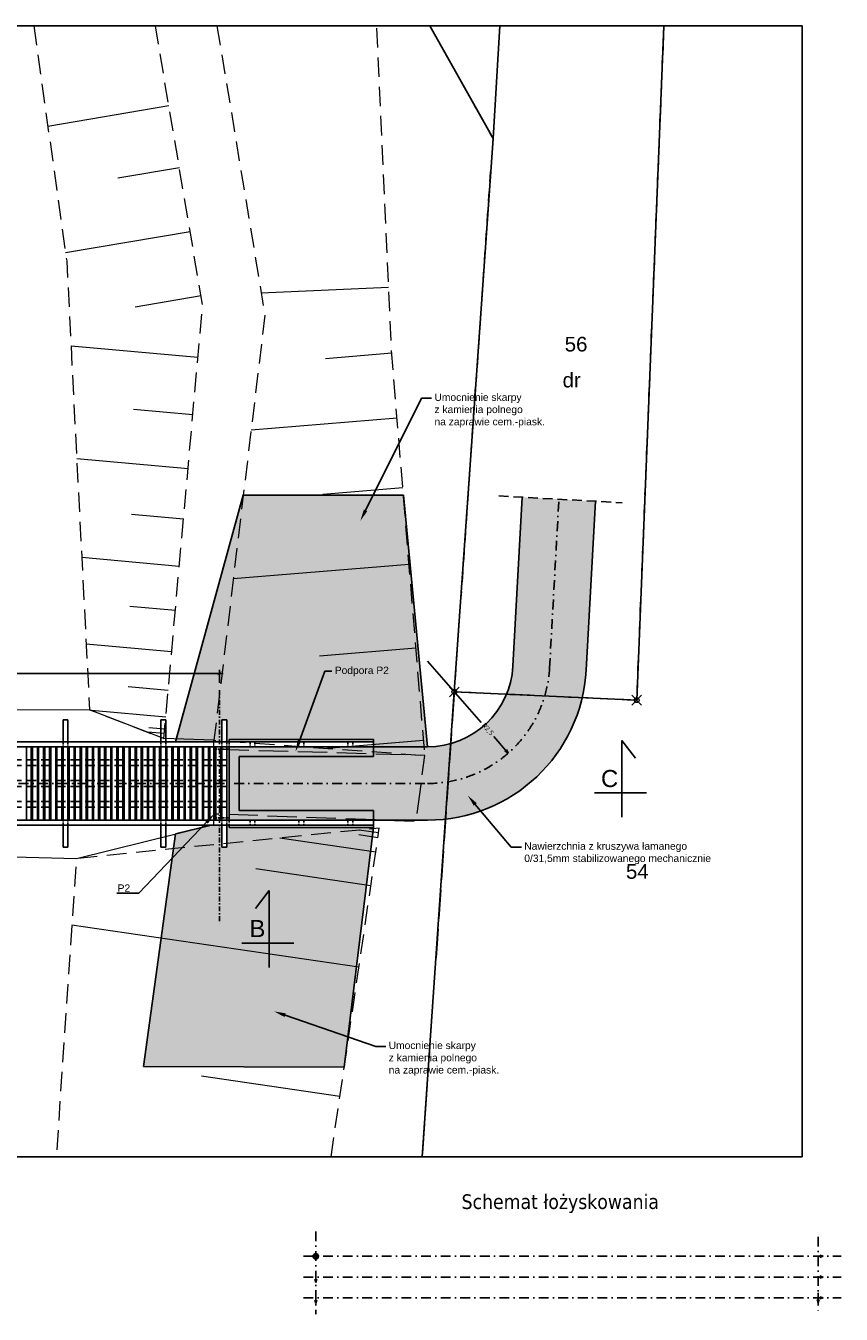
# Model space of a CAD drawing. Header units: millimetres. Extents: x 50975 to 116025, y -42779 to -16535.
# Tile 17 of 28: x 60758 to 62426, y -19181 to -16545. Entities that reach past the tile are written whole.
import ezdxf
from ezdxf import colors
from ezdxf.entities.mleader import LeaderData, LeaderLine
from ezdxf.enums import TextEntityAlignment as Align
from ezdxf.math import Vec2, Vec3

# ---------------------------------------------------------------- set-up
doc = ezdxf.new("R2010")
doc.units = ezdxf.units.MM
doc.header["$LTSCALE"] = 40
doc.header["$PDMODE"] = 35
doc.header["$PDSIZE"] = 10
for name, pattern in [('DASHDOT', [1, 0.5, -0.25, 0, -0.25]), ('DASHDOT2', [0.5, 0.25, -0.125, 0, -0.125]), ('DASHED', [0.75, 0.5, -0.25]), ('DASHED2', [0.375, 0.25, -0.125]), ('EGBK02', [4, 1.5, -0.5, 1.5, -0.5]), ('EGBU01', [2, 0.5, -0.5, 0.5, -0.5]), ('OTKU_A05', [2, 1.5, -0.5]), ('OTRK_A05', [1.5, 1, -0.5])]:
    doc.linetypes.add(name, pattern=pattern)
doc.layers.get('0').transparency = 0.4
doc.layers.get('Defpoints').transparency = 0.4
for name, color, linetype, lineweight in [('Działki', 105, 'Continuous', 0), ('Komunikacja (obszary)', 8, 'Continuous', 0), ('Punkty graniczne - numery', 7, 'Continuous', 0), ('Skarpy', 8, 'Continuous', 0), ('Symbole liniowe', 8, 'Continuous', 0)]:
    doc.layers.add(name, color=color, linetype=linetype, lineweight=lineweight)
for name, color, linetype in [('K01', 94, 'Continuous'), ('K02', 253, 'Continuous'), ('K025', 161, 'Continuous'), ('K035', 40, 'Continuous'), ('K10', 10, 'Continuous')]:
    doc.layers.add(name, color=color, linetype=linetype)
doc.layers.add('Kontury klasyfikacyjne', color=7, linetype='Continuous', lineweight=0, true_color=0x24bc24)
doc.layers.add('Użytki gruntowe', color=7, linetype='Continuous', lineweight=0, true_color=0x008000)
doc.styles.add('DOMYSLNA_CZCIONKA', font='arial.ttf')
doc.styles.get("Standard").update_dxf_attribs({"font": 'isocpeur.ttf', "height": 10})
doc.linetypes.add('ZIGZAG', pattern='A,0.00254,-5.08,[131,ltypeshp.shx,S=5.08,R=0,X=-5.08,Y=0],-10.16,[131,ltypeshp.shx,S=5.08,R=180,X=5.08,Y=0],-5.08', length=20.32254)
doc.dimstyles.new('ARCHIC', dxfattribs={"dimtxt": 10, "dimasz": 8, "dimexe": 7.5, "dimexo": 15, "dimgap": 4, "dimtad": 1, "dimdec": 1, "dimrnd": 0.5, "dimtxsty": 'Standard', "dimblk": 'ARCHTICK', "dimcen": 12.5, "dimdle": 7.5, "dimclrd": 94, "dimclre": 94, "dimclrt": 151, "dimazin": 2, "dimtfac": 1, "dimtdec": 1, "dimtmove": 2, "dimatfit": 3, "dimfxl": 7.5, "dimarcsym": 0})

# ---------------------------------------------------------------- blocks, each defined once
blk = doc.blocks.new('_ArchTick')
at = {"color": 0, "linetype": 'ByBlock', "const_width": 0.15}
blk.add_lwpolyline([(-0.5, -0.5), (0.5, 0.5)], dxfattribs=at)
blk = doc.blocks.new('*D391')
at = {"layer": 'Defpoints', "color": 0}
for p in [(61154.4, -17869.7), (60124.5, -17905.4), (61154.5, -17904.4)]:
    blk.add_point(p, dxfattribs=at)
at = {"layer": 'K01', "color": 94, "lineweight": -2}
for p, q in [((60116.9, -17870.7), (61161.9, -17869.7)), ((60124.5, -17890.4), (60124.4, -17863.2)), ((61154.5, -17889.4), (61154.4, -17862.2))]:
    blk.add_line(p, q, dxfattribs=at)
at = {"layer": 'K01', "color": 94, "lineweight": -2, "xscale": 8, "yscale": 8, "zscale": 8}
for p, rotation in [((60124.4, -17870.7), 180.0556269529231), ((61154.4, -17869.7), 0.05562695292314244)]:
    blk.add_blockref('_ArchTick', p, dxfattribs=dict(at, rotation=rotation))
at = {"layer": 'K01', "color": 151, "insert": (60639.4, -17861.2), "char_height": 10, "attachment_point": 5, "rotation": 0.0556}
blk.add_mtext('1030', dxfattribs=at)
blk = doc.blocks.new('_Open30')
at = {"color": 0, "linetype": 'ByBlock', "lineweight": -2}
for p, q in [((-1, 0.267949), (0, 0)), ((0, 0), (-1, -0.267949)), ((0, 0), (-1, 0))]:
    blk.add_line(p, q, dxfattribs=at)
blk = doc.blocks.new('*D414')
at = {"layer": 'Defpoints', "color": 0}
for p in [(61580.1, -17845.1), (61745.2, -18032.8)]:
    blk.add_point(p, dxfattribs=at)
at = {"layer": 'K01', "color": 94, "lineweight": -2}
for p, q in [((61689.9, -17970), (61580.1, -17845.1)), ((61715.6, -17999.2), (61739.9, -18026.8))]:
    blk.add_line(p, q, dxfattribs=at)
at = {"layer": 'K01', "color": 94, "lineweight": -2, "xscale": 8, "yscale": 8, "zscale": 8, "rotation": 311.3304739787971}
blk.add_blockref('_Open30', (61745.2, -18032.8), dxfattribs=at)
at = {"layer": 'K01', "color": 151, "insert": (61702.8, -17984.6), "char_height": 10, "attachment_point": 5, "rotation": 311.3305}
blk.add_mtext('R2,5', dxfattribs=at)

msp = doc.modelspace()

# ---------------------------------------------------------------- hatches: boundary and pattern name
at = {"layer": 'K01'}
h = msp.add_hatch(dxfattribs=at)
h.set_pattern_fill('GRAVEL', color=256)
h.set_pattern_definition([(228.01279, (59786.0999, -17874.0626), (-203.2, -228.6), [3.41721, -338.30484]), (184.96974, (59783.8139, -17876.6026), (304.7999999, 25.40000145), [5.86405, -580.5405]), (132.51045, (59777.9719, -17877.1106), (254.0000001, -279.3999999), [4.13482, -409.34723]), (267.27369, (59768.0659, -17883.4606), (25.40000005, 508), [5.34005, -528.66437]), (292.833654, (59767.8119, -17888.7946), (-127, 304.8), [5.23634, -518.39808]), (357.27369, (59769.8439, -17893.6206), (-508, 25.40000005), [5.34005, -528.66437]), (37.69424, (59775.1779, -17893.87455), (-330.2, -254), [7.06194, -699.13115]), (72.25533, (59780.7659, -17889.55655), (177.80000005, 558.8), [6.6672, -660.05257]), (121.429566, (59782.7979, -17883.2066), (-203.2, 330.2), [5.35813, -530.45546]), (175.23636, (59780.0039, -17878.6346), (279.4, -25.4), [6.11713, -299.73937]), (222.39744, (59773.9079, -17878.12655), (-304.8, -279.4), [7.91078, -783.16773]), (138.81407, (59793.2119, -17883.7146), (-177.8, 152.4), [2.70005, -267.30566]), (171.469234, (59791.1799, -17881.9366), (330.2, -50.79999994), [5.13682, -508.5464]), (225, (59786.1, -17881.175), (2e-14, -25.4), [3.5921, -32.32893]), (203.1986, (59784.322, -17878.1266), (127, 50.8), [1.9344, -191.50622]), (291.8014, (59782.544, -17878.8886), (-25.4, 76.2), [2.73566, -134.04753]), (30.96376, (59783.56, -17881.4286), (76.2, 50.8), [4.4432, -143.66298]), (161.56505, (59787.37, -17879.1426), (50.8, -25.4), [3.21287, -77.10898]), (16.38954, (59767.8119, -17878.8886), (254, 76.2), [4.50088, -445.58827]), (70.34618, (59772.1299, -17877.6186), (-101.6, -279.4), [3.776, -373.82216]), (293.1986, (59787.37, -17874.0626), (-50.8, 127), [3.8688, -189.57184]), (343.61046, (59788.8939, -17877.6186), (-254, 76.2), [4.50088, -445.58827]), (339.44395, (59767.812, -17894.6366), (-127, 50.8), [4.34035, -212.67734]), (294.77514, (59771.8759, -17896.1606), (-127.0000002, 279.4), [3.63672, -360.03593]), (66.8014, (59787.624, -17899.4626), (50.8, 127), [3.8688, -189.57184]), (17.354025, (59789.1479, -17895.9066), (-330.2, -101.6), [4.25783, -421.52376]), (69.44395, (59775.178, -17899.4626), (-50.8, -127), [2.17018, -214.84752]), (101.30993, (59786.1, -17899.4626), (-25.4, 101.6), [1.29515, -128.21995]), (165.96376, (59785.846, -17898.1926), (76.2, -25.4), [5.23634, -99.49055]), (186.009006, (59780.7659, -17896.9226), (254, 25.4), [4.85267, -480.41365]), (303.69007, (59783.56, -17883.7146), (-25.4, 50.8), [3.66324, -87.91776]), (353.157227, (59785.5919, -17886.7626), (431.8, -50.8), [6.39557, -633.1601]), (60.9454, (59791.9419, -17887.5246), (-101.6, -177.8), [2.61508, -258.89392]), (90, (59793.212, -17885.239), (-25.4, 25.4), [1.524, -23.876]), (120.25644, (59780.2579, -17896.1606), (101.6, -177.8), [3.52867, -349.3394]), (48.01279, (59778.4799, -17893.1126), (203.2, 228.6), [6.83443, -334.88762]), (0, (59783.052, -17888.033), (25.4, 25.4), [6.604, -18.796]), (325.30485, (59789.6559, -17888.0326), (254.0000001, -177.7999999), [4.0161, -397.59317]), (254.0546, (59792.958, -17890.3186), (-25.4, -101.6), [3.6983, -181.2165]), (207.645975, (59791.9419, -17893.8746), (-482.6, -253.99999997), [6.02145, -596.12464]), (175.42608, (59786.6079, -17896.6686), (-330.2, 25.4), [6.3703, -630.65846])])
h.paths.add_polyline_path([(61064.47, -18010.1), (61203.28, -17505.1), (61468.85, -17505.1), (61453.26, -17536.35), (61449.68, -17534.56), (61442.54, -17557.83), (61456.84, -17538.14), (61453.26, -17536.35), (61468.85, -17505.1), (61530.68, -17505.1), (61580.09, -18020.1), (61469.47, -18020.1), (61469.47, -18005.1), (61174.47, -18005.1), (61174.47, -18010.1), (61169.51, -18010.1), (61169.51, -17965.1), (61159.51, -17965.1), (61159.51, -18010.1)])
h.paths.add_polyline_path([(59867.81, -18005.1), (59894.77, -17505.82), (60214.47, -17505.82), (60214.47, -18010.1), (60139.47, -18010.1), (60137.19, -18010.1), (60137.61, -18002.02), (60119.51, -17981.02), (60119.51, -17965.1), (60109.51, -17965.1), (60109.51, -17969.41), (60106.82, -17966.29), (60068.31, -18000.14), (60067.99, -18005.1), (60059.47, -18005.1)])
h.paths.add_polyline_path([(59886.97, -18680.1), (59886.97, -18185.1), (60059.47, -18185.1), (60104.47, -18185.1), (60104.47, -18180.1), (60109.51, -18180.1), (60109.51, -18225.1), (60119.51, -18225.1), (60119.51, -18180.1), (60139.47, -18180.1), (60214.47, -18180.1), (60214.47, -18680.1)])
h.paths.add_polyline_path([(61502.08, -17878.97), (61386.59, -17878.97), (61386.59, -17852.22), (61502.08, -17852.22)], flags=24)
h.paths.add_polyline_path([(60017.45, -18416.85), (59973.52, -18416.85), (59973.52, -18364.35), (60017.45, -18364.35)], flags=24)
h = msp.add_hatch(dxfattribs=at)
h.set_pattern_fill('AR-CONC', color=256, scale=0.1)
h.set_pattern_definition([(50, (61982, -18715.775), (18.21847, -1.59391), [1.905, -20.955]), (355, (61982, -18715.775), (-3.52434, 19.10568), [1.524, -16.76406]), (100.4514, (61983.519, -18715.908), (14.69412, 17.51178), [1.619, -17.80902]), (46.1842, (61982, -18710.695), (27.1079, -4.20423), [2.8575, -31.4325]), (96.6356, (61984.26, -18711.046), (23.7404, 24.7426), [2.4285, -26.71356]), (351.1842, (61982, -18710.695), (23.7404, 24.7426), [2.286, -25.14597]), (21, (61984.54, -18711.965), (15.16144, -10.22652), [1.905, -20.955]), (326, (61984.54, -18711.965), (6.1802, 18.4188), [1.524, -16.764]), (71.4514, (61985.804, -18712.818), (21.34164, 8.19228), [1.619, -17.809]), (37.5, (61982.0004, -18715.7755), (0.30886, 8.455504), [0, -16.5608, 0, -17.018, 0, -16.8275]), (7.5, (61982, -18715.7755), (6.681966, 10.01806), [0, -9.7028, 0, -16.1798, 0, -6.4135]), (327.5, (61976.336, -18715.7755), (13.55906, -0.572874), [0, -6.35, 0, -19.812, 0, -26.289]), (317.5, (61973.796, -18715.775), (14.81292, 2.54265), [0, -8.255, 0, -13.1572, 0, -18.669])])
h.paths.add_polyline_path([(61194.47, -18150.1), (61194.47, -18095.1), (61474.47, -18095.1), (61580.09, -18095.1, 0.3981504), (61829.71, -17858.88), (61848.78, -17513.47), (61923.67, -17517.6), (61904.6, -17863.01, -0.3021772), (61689.04, -18151.29), (61677.67, -18137.81), (61680.73, -18135.23), (61662.2, -18119.46), (61674.61, -18140.39), (61677.67, -18137.81), (61689.04, -18151.29, -0.0856665), (61580.09, -18170.1), (61469.47, -18170.1), (61469.47, -18150.1)])
h.paths.add_polyline_path([(61194.47, -18095.1), (61194.47, -18040.1), (61469.47, -18040.1), (61469.47, -18020.1), (61580.09, -18020.1, 0.3981504), (61754.83, -17854.74), (61773.9, -17509.33), (61848.78, -17513.47), (61829.71, -17858.88, -0.3981504), (61580.09, -18095.1), (61474.47, -18095.1)])
h.paths.add_polyline_path([(61174.47, -18095.1), (61174.47, -18020.1), (61311.77, -18020.1), (61309.91, -18030.07), (61315.54, -18020.1), (61458.25, -18020.1), (61469.47, -18020.1), (61469.47, -18040.1), (61194.47, -18040.1), (61194.47, -18095.1)])
h.paths.add_polyline_path([(61174.47, -18170.1), (61174.47, -18095.1), (61194.47, -18095.1), (61194.47, -18150.1), (61469.47, -18150.1), (61469.47, -18170.1), (61459.15, -18170.1)])
h.paths.add_polyline_path([(61708.3, -18003.68), (61684.56, -17976.68), (61697.26, -17965.52), (61721, -17992.52)], flags=9)
h = msp.add_hatch(dxfattribs=at)
h.set_pattern_fill('GRAVEL', color=256)
h.set_pattern_definition([(228.01279, (60917.6616, -17869.6558), (-203.2, -228.6), [3.4172, -338.30484]), (184.96974, (60915.3756, -17872.1958), (304.7999999, 25.4000014), [5.86405, -580.5405]), (132.51045, (60909.5336, -17872.7038), (254, -279.4), [4.1348, -409.34723]), (267.27369, (60899.6276, -17879.0538), (25.4, 508), [5.34005, -528.66437]), (292.83365, (60899.3736, -17884.3878), (-127, 304.8), [5.23634, -518.39808]), (357.27369, (60901.4056, -17889.2138), (-508, 25.4), [5.34005, -528.66437]), (37.69424, (60906.7396, -17889.4678), (-330.2, -254), [7.06194, -699.13115]), (72.25533, (60912.3276, -17885.1498), (177.8, 558.8), [6.6672, -660.05257]), (121.42957, (60914.3596, -17878.7998), (-203.2, 330.2), [5.35813, -530.45546]), (175.23636, (60911.5656, -17874.2278), (279.4, -25.4), [6.11713, -299.73937]), (222.39744, (60905.4696, -17873.7198), (-304.8, -279.4), [7.91078, -783.16773]), (138.81407, (60924.7736, -17879.3078), (-177.8, 152.4), [2.70005, -267.30566]), (171.46923, (60922.7416, -17877.5298), (330.2, -50.8), [5.1368, -508.5464]), (225, (60917.662, -17876.768), (2e-14, -25.4), [3.5921, -32.3289]), (203.1986, (60915.8836, -17873.7198), (127, 50.8), [1.9344, -191.5062]), (291.8014, (60914.1056, -17874.482), (-25.4, 76.2), [2.73566, -134.04753]), (30.96376, (60915.1216, -17877.022), (76.2, 50.8), [4.4432, -143.663]), (161.56505, (60918.932, -17874.736), (50.8, -25.4), [3.2129, -77.109]), (16.38954, (60899.3736, -17874.4818), (254, 76.2), [4.5009, -445.58827]), (70.34618, (60903.6916, -17873.2118), (-101.6, -279.4), [3.776, -373.82216]), (293.1986, (60918.9316, -17869.6558), (-50.8, 127), [3.8688, -189.57184]), (343.61046, (60920.4556, -17873.2118), (-254, 76.2), [4.5009, -445.58827]), (339.44395, (60899.3736, -17890.2298), (-127, 50.8), [4.34035, -212.67734]), (294.77514, (60903.4376, -17891.7538), (-127, 279.4), [3.6367, -360.03593]), (66.8014, (60919.1856, -17895.0558), (50.8, 127), [3.8688, -189.57184]), (17.35402, (60920.7096, -17891.4998), (-330.2, -101.6), [4.25783, -421.52376]), (69.44395, (60906.7396, -17895.0558), (-50.8, -127), [2.1702, -214.8475]), (101.30993, (60917.6616, -17895.056), (-25.4, 101.6), [1.29515, -128.21995]), (165.96376, (60917.4076, -17893.786), (76.2, -25.4), [5.23634, -99.49055]), (186.009, (60912.3276, -17892.5158), (254, 25.4), [4.85267, -480.41365]), (303.6901, (60915.1216, -17879.308), (-25.4, 50.8), [3.66324, -87.91776]), (353.15723, (60917.1536, -17882.3558), (431.8, -50.8), [6.39557, -633.1601]), (60.9454, (60923.5036, -17883.1178), (-101.6, -177.8), [2.6151, -258.8939]), (90, (60924.774, -17880.832), (-25.4, 25.4), [1.524, -23.876]), (120.25644, (60911.8196, -17891.7538), (101.6, -177.8), [3.52867, -349.3394]), (48.01279, (60910.0416, -17888.7058), (203.2, 228.6), [6.83443, -334.8876]), (0, (60914.614, -17883.626), (25.4, 25.4), [6.604, -18.796]), (325.30485, (60921.2176, -17883.6258), (254, -177.7999999), [4.0161, -397.59317]), (254.0546, (60924.5196, -17885.9118), (-25.4, -101.6), [3.6983, -181.2165]), (207.64598, (60923.5036, -17889.4678), (-482.6, -254), [6.02145, -596.12464]), (175.42608, (60918.1696, -17892.2618), (-330.2, 25.4), [6.3703, -630.65846])])
h.paths.add_polyline_path([(61137.77, -18180.1), (61159.51, -18180.1), (61159.51, -18225.1), (61169.51, -18225.1), (61169.51, -18180.1), (61174.47, -18180.1), (61174.47, -18185.1), (61469.47, -18185.1), (61417.23, -18613.4), (61288.7, -18569.08), (61290.01, -18565.29), (61266.02, -18561.25), (61287.4, -18572.86), (61288.7, -18569.08), (61417.23, -18613.4), (61409.64, -18675.69), (60999.37, -18674.22), (61064.47, -18198.29)])
h.paths.add_polyline_path([(61251.04, -18418.03), (61207.11, -18418.03), (61207.11, -18365.53), (61251.04, -18365.53)], flags=24)
h = msp.add_hatch(color=256, dxfattribs=at)
h.dxf.hatch_style = 1
h.paths.add_polyline_path([(61345.91, -19062.36), (61351.5, -19062.36), (61351.5, -19067.95, -0.4142136)])
h.paths.add_polyline_path([(61345.91, -19062.36, -0.4142136), (61351.5, -19056.78), (61351.5, -19062.36)])
h.paths.add_polyline_path([(61351.5, -19067.95), (61351.5, -19062.36), (61357.09, -19062.36, -0.4142136)])
h.paths.add_polyline_path([(61351.5, -19062.36), (61351.5, -19056.78, -0.4142136), (61357.09, -19062.36)])

# ---------------------------------------------------------------- linework, layer by layer
at = {"layer": 'Działki', "linetype": 'Continuous', "lineweight": 25, "flags": 128}
for points in [[(61569.4, -18859.02), (61634.87, -17907.65), (61714, -16775.25), (61585, -16544.77)], [(62063.48, -16544.77), (62007.97, -17924.52), (61634.87, -17907.65), (61569.4, -18859.02)], [(61727.96, -16544.77), (61714, -16775.25), (61634.87, -17907.65), (62007.97, -17924.52), (62063.48, -16544.77)]]:
    msp.add_lwpolyline(points, dxfattribs=at)
at = {"layer": 'K01', "linetype": 'DASHED'}
for p, q in [((61725.91, -17506.68), (61978.46, -17520.63)), ((61169.47, -18046.58), (60109.55, -18046.58)), ((61169.47, -18058.58), (60109.55, -18058.58)), ((61169.47, -18089.08), (60109.55, -18089.08)), ((61169.47, -18101.08), (60109.55, -18101.08)), ((61169.47, -18131.58), (60109.55, -18131.58)), ((61169.47, -18143.58), (60109.55, -18143.58))]:
    msp.add_line(p, q, dxfattribs=at)
at = {"layer": 'K01', "linetype": 'DASHDOT'}
for p, q in [((61829.71, -17858.88), (61848.78, -17513.47)), ((60101.97, -18095.1), (61474.47, -18095.1)), ((61474.47, -18095.1), (61580.09, -18095.1)), ((61351.5, -19011.65), (61351.5, -19180.93)), ((62379.23, -19022.6), (62379.23, -19175.1)), ((61326.31, -19062.36), (62426.31, -19062.36)), ((61326.31, -19104.86), (62426.31, -19104.86)), ((61326.31, -19147.36), (62426.31, -19147.36))]:
    msp.add_line(p, q, dxfattribs=at)
at = {"layer": 'K01', "linetype": 'DASHDOT2'}
msp.add_line((61154.47, -17904.39), (61154.47, -18384.7), dxfattribs=at)
at = {"layer": 'K01', "linetype": 'DASHED2', "ltscale": 0.5}
for p, q in [((60834.51, -18010.1), (60834.51, -18020.1)), ((60844.51, -18010.1), (60844.51, -18020.1)), ((61034.51, -18010.1), (61034.51, -18020.1)), ((61044.51, -18010.1), (61044.51, -18020.1)), ((61144.47, -18025.1), (61144.47, -18165.1)), ((61144.47, -18025.1), (61174.47, -18025.1)), ((61159.51, -18010.1), (61159.51, -18020.1)), ((61169.51, -18010.1), (61169.51, -18020.1)), ((61174.47, -18010.1), (61174.47, -18020.1)), ((61216.97, -18010.1), (61216.97, -18020.1)), ((61226.97, -18010.1), (61226.97, -18020.1)), ((61316.97, -18010.1), (61316.97, -18020.1)), ((61326.97, -18010.1), (61326.97, -18020.1)), ((61416.97, -18010.1), (61416.97, -18020.1)), ((61426.97, -18010.1), (61426.97, -18020.1)), ((60834.51, -18180.1), (60834.51, -18170.1)), ((60844.51, -18180.1), (60844.51, -18170.1)), ((61034.51, -18180.1), (61034.51, -18170.1)), ((61044.51, -18180.1), (61044.51, -18170.1)), ((61144.47, -18165.1), (61174.47, -18165.1)), ((61159.51, -18180.1), (61159.51, -18170.1)), ((61169.51, -18180.1), (61169.51, -18170.1)), ((61174.47, -18170.1), (61174.47, -18180.1)), ((61216.97, -18170.1), (61216.97, -18180.1)), ((61226.97, -18170.1), (61226.97, -18180.1)), ((61316.97, -18170.1), (61316.97, -18180.1)), ((61326.97, -18170.1), (61326.97, -18180.1)), ((61416.97, -18170.1), (61416.97, -18180.1)), ((61426.97, -18170.1), (61426.97, -18180.1))]:
    msp.add_line(p, q, dxfattribs=at)
at = {"layer": 'K01', "color": 2}
msp.add_line((61174.47, -18005.1), (61174.47, -18005.1), dxfattribs=at)
at = {"layer": 'K01'}
for p, q in [((61169.47, -18046.58), (61169.47, -18058.58)), ((61169.47, -18089.08), (61169.47, -18101.08)), ((61169.47, -18131.58), (61169.47, -18143.58))]:
    msp.add_line(p, q, dxfattribs=at)
at = {"layer": 'K01', "linetype": 'DASHDOT'}
msp.add_arc((61580.09, -17845.1), 250, 270, 356.83997, dxfattribs=at)
at = {"layer": 'K02'}
for p, q in [((60759.51, -18020.1), (60759.51, -18170.1)), ((60769.51, -18020.1), (60759.51, -18020.1)), ((60769.51, -18020.1), (60769.51, -18170.1)), ((60772.01, -18020.1), (60772.01, -18170.1)), ((60782.01, -18020.1), (60772.01, -18020.1)), ((60782.01, -18020.1), (60782.01, -18170.1)), ((60784.51, -18020.1), (60784.51, -18170.1)), ((60794.51, -18020.1), (60784.51, -18020.1)), ((60794.51, -18020.1), (60794.51, -18170.1)), ((60797.01, -18020.1), (60797.01, -18170.1)), ((60807.01, -18020.1), (60797.01, -18020.1)), ((60807.01, -18020.1), (60807.01, -18170.1)), ((60809.51, -18020.1), (60809.51, -18170.1)), ((60819.51, -18020.1), (60809.51, -18020.1)), ((60819.51, -18020.1), (60819.51, -18170.1)), ((60822.01, -18020.1), (60822.01, -18170.1)), ((60832.01, -18020.1), (60822.01, -18020.1)), ((60832.01, -18020.1), (60832.01, -18170.1)), ((60834.51, -18020.1), (60834.51, -18170.1)), ((60844.51, -18020.1), (60834.51, -18020.1)), ((60844.51, -18020.1), (60844.51, -18170.1)), ((60847.01, -18020.1), (60847.01, -18170.1)), ((60857.01, -18020.1), (60847.01, -18020.1)), ((60857.01, -18020.1), (60857.01, -18170.1)), ((60859.51, -18020.1), (60859.51, -18170.1)), ((60869.51, -18020.1), (60859.51, -18020.1)), ((60869.51, -18020.1), (60869.51, -18170.1)), ((60872.01, -18020.1), (60872.01, -18170.1)), ((60882.01, -18020.1), (60872.01, -18020.1)), ((60882.01, -18020.1), (60882.01, -18170.1)), ((60884.51, -18020.1), (60884.51, -18170.1)), ((60894.51, -18020.1), (60884.51, -18020.1)), ((60894.51, -18020.1), (60894.51, -18170.1)), ((60897.01, -18020.1), (60897.01, -18170.1)), ((60907.01, -18020.1), (60897.01, -18020.1)), ((60907.01, -18020.1), (60907.01, -18170.1)), ((60909.51, -18020.1), (60909.51, -18170.1)), ((60919.51, -18020.1), (60909.51, -18020.1)), ((60919.51, -18020.1), (60919.51, -18170.1)), ((60922.01, -18020.1), (60922.01, -18170.1)), ((60932.01, -18020.1), (60922.01, -18020.1)), ((60932.01, -18020.1), (60932.01, -18170.1)), ((60934.51, -18020.1), (60934.51, -18170.1)), ((60944.51, -18020.1), (60934.51, -18020.1)), ((60944.51, -18020.1), (60944.51, -18170.1)), ((60947.01, -18020.1), (60947.01, -18170.1)), ((60957.01, -18020.1), (60947.01, -18020.1)), ((60957.01, -18020.1), (60957.01, -18170.1)), ((60959.51, -18020.1), (60959.51, -18170.1)), ((60969.51, -18020.1), (60959.51, -18020.1)), ((60969.51, -18020.1), (60969.51, -18170.1)), ((60972.01, -18020.1), (60972.01, -18170.1)), ((60982.01, -18020.1), (60972.01, -18020.1)), ((60982.01, -18020.1), (60982.01, -18170.1)), ((60984.51, -18020.1), (60984.51, -18170.1)), ((60994.51, -18020.1), (60984.51, -18020.1)), ((60994.51, -18020.1), (60994.51, -18170.1)), ((60997.01, -18020.1), (60997.01, -18170.1)), ((61007.01, -18020.1), (60997.01, -18020.1)), ((61007.01, -18020.1), (61007.01, -18170.1)), ((61009.51, -18020.1), (61009.51, -18170.1)), ((61019.51, -18020.1), (61009.51, -18020.1)), ((61019.51, -18020.1), (61019.51, -18170.1)), ((61022.01, -18020.1), (61022.01, -18170.1)), ((61032.01, -18020.1), (61022.01, -18020.1)), ((61032.01, -18020.1), (61032.01, -18170.1)), ((61034.51, -18020.1), (61034.51, -18170.1)), ((61044.51, -18020.1), (61034.51, -18020.1)), ((61044.51, -18020.1), (61044.51, -18170.1)), ((61047.01, -18020.1), (61047.01, -18170.1)), ((61057.01, -18020.1), (61047.01, -18020.1)), ((61057.01, -18020.1), (61057.01, -18170.1)), ((61059.51, -18020.1), (61059.51, -18170.1)), ((61069.51, -18020.1), (61059.51, -18020.1)), ((61069.51, -18020.1), (61069.51, -18170.1)), ((61072.01, -18020.1), (61072.01, -18170.1)), ((61082.01, -18020.1), (61072.01, -18020.1)), ((61082.01, -18020.1), (61082.01, -18170.1)), ((61084.51, -18020.1), (61084.51, -18170.1)), ((61094.51, -18020.1), (61084.51, -18020.1)), ((61094.51, -18020.1), (61094.51, -18170.1)), ((61097.01, -18020.1), (61097.01, -18170.1)), ((61107.01, -18020.1), (61097.01, -18020.1)), ((61107.01, -18020.1), (61107.01, -18170.1)), ((61109.51, -18020.1), (61109.51, -18170.1)), ((61119.51, -18020.1), (61109.51, -18020.1)), ((61119.51, -18020.1), (61119.51, -18170.1)), ((61122.01, -18020.1), (61122.01, -18170.1)), ((61132.01, -18020.1), (61122.01, -18020.1)), ((61132.01, -18020.1), (61132.01, -18170.1)), ((61134.51, -18020.1), (61134.51, -18170.1)), ((61144.51, -18020.1), (61134.51, -18020.1)), ((61144.51, -18020.1), (61144.51, -18170.1)), ((61147.01, -18020.1), (61147.01, -18170.1)), ((61157.01, -18020.1), (61147.01, -18020.1)), ((61157.01, -18020.1), (61157.01, -18170.1)), ((61159.51, -18020.1), (61159.51, -18170.1)), ((61169.51, -18020.1), (61159.51, -18020.1)), ((61169.51, -18020.1), (61169.51, -18170.1)), ((60769.51, -18170.1), (60759.51, -18170.1)), ((60782.01, -18170.1), (60772.01, -18170.1)), ((60794.51, -18170.1), (60784.51, -18170.1)), ((60807.01, -18170.1), (60797.01, -18170.1)), ((60819.51, -18170.1), (60809.51, -18170.1)), ((60832.01, -18170.1), (60822.01, -18170.1)), ((60844.51, -18170.1), (60834.51, -18170.1)), ((60857.01, -18170.1), (60847.01, -18170.1)), ((60869.51, -18170.1), (60859.51, -18170.1)), ((60882.01, -18170.1), (60872.01, -18170.1)), ((60894.51, -18170.1), (60884.51, -18170.1)), ((60907.01, -18170.1), (60897.01, -18170.1)), ((60919.51, -18170.1), (60909.51, -18170.1)), ((60932.01, -18170.1), (60922.01, -18170.1)), ((60944.51, -18170.1), (60934.51, -18170.1)), ((60957.01, -18170.1), (60947.01, -18170.1)), ((60969.51, -18170.1), (60959.51, -18170.1)), ((60982.01, -18170.1), (60972.01, -18170.1)), ((60994.51, -18170.1), (60984.51, -18170.1)), ((61007.01, -18170.1), (60997.01, -18170.1)), ((61019.51, -18170.1), (61009.51, -18170.1)), ((61032.01, -18170.1), (61022.01, -18170.1)), ((61044.51, -18170.1), (61034.51, -18170.1)), ((61057.01, -18170.1), (61047.01, -18170.1)), ((61069.51, -18170.1), (61059.51, -18170.1)), ((61082.01, -18170.1), (61072.01, -18170.1)), ((61094.51, -18170.1), (61084.51, -18170.1)), ((61107.01, -18170.1), (61097.01, -18170.1)), ((61119.51, -18170.1), (61109.51, -18170.1)), ((61132.01, -18170.1), (61122.01, -18170.1)), ((61144.51, -18170.1), (61134.51, -18170.1)), ((61157.01, -18170.1), (61147.01, -18170.1)), ((61169.51, -18170.1), (61159.51, -18170.1))]:
    msp.add_line(p, q, dxfattribs=at)
at = {"layer": 'K025'}
for p, q in [((62346.37, -16544.77), (58825.63, -16544.77)), ((62346.37, -18859.02), (62346.37, -16544.77)), ((61203.28, -17505.1), (61064.47, -18010.1)), ((61203.28, -17505.1), (61530.68, -17505.1)), ((61580.09, -18020.1), (61530.68, -17505.1)), ((60844.51, -17965.1), (60834.51, -17965.1)), ((60834.51, -17965.1), (60834.51, -18010.1)), ((60844.51, -17965.1), (60844.51, -18010.1)), ((61044.51, -17965.1), (61034.51, -17965.1)), ((61034.51, -17965.1), (61034.51, -18010.1)), ((61044.51, -17965.1), (61044.51, -18010.1)), ((61169.51, -17965.1), (61159.51, -17965.1)), ((61159.51, -17965.1), (61159.51, -18010.1)), ((61169.51, -17965.1), (61169.51, -18010.1)), ((61469.47, -18010.1), (60139.47, -18010.1)), ((61144.47, -18020.1), (60139.47, -18020.1)), ((61144.47, -18020.1), (61474.47, -18020.1)), ((61174.47, -18005.1), (61174.47, -18010.1)), ((61469.47, -18005.1), (61174.47, -18005.1)), ((61174.47, -18020.1), (61174.47, -18170.1)), ((61469.47, -18005.1), (61469.47, -18040.1)), ((61469.47, -18040.1), (61194.47, -18040.1)), ((61194.47, -18040.1), (61194.47, -18150.1)), ((61469.47, -18150.1), (61194.47, -18150.1)), ((61469.47, -18150.1), (61469.47, -18185.1)), ((61144.47, -18170.1), (59759.73, -18170.1)), ((61469.47, -18180.1), (60139.47, -18180.1)), ((60834.51, -18225.1), (60834.51, -18180.1)), ((60844.51, -18225.1), (60844.51, -18180.1)), ((61034.51, -18225.1), (61034.51, -18180.1)), ((61044.51, -18225.1), (61044.51, -18180.1)), ((61064.47, -18198.29), (61137.77, -18180.1)), ((61144.47, -18170.1), (61474.47, -18170.1)), ((61159.51, -18225.1), (61159.51, -18180.1)), ((61169.51, -18225.1), (61169.51, -18180.1)), ((61174.47, -18180.1), (61174.47, -18185.1)), ((61174.47, -18185.1), (61469.47, -18185.1)), ((61469.47, -18185.1), (61409.64, -18675.69)), ((60999.37, -18674.22), (61064.47, -18198.29)), ((60844.51, -18225.1), (60834.51, -18225.1)), ((61044.51, -18225.1), (61034.51, -18225.1)), ((61169.51, -18225.1), (61159.51, -18225.1)), ((61409.64, -18675.69), (60999.37, -18674.22)), ((58825.63, -18859.02), (62346.37, -18859.02)), ((62369.25, -19062.36), (62389.2, -19062.36)), ((62389.2, -19062.36), (62382.42, -19060.13)), ((62389.2, -19062.36), (62382.42, -19064.6)), ((61351.5, -19116.24), (61349.26, -19109.45)), ((61351.5, -19096.29), (61351.5, -19116.24)), ((61351.5, -19116.24), (61353.74, -19109.45)), ((62369.25, -19104.86), (62389.2, -19104.86)), ((62389.2, -19104.86), (62382.42, -19102.63)), ((62389.2, -19104.86), (62382.42, -19107.1)), ((62379.23, -19137.39), (62379.23, -19157.34)), ((61351.5, -19158.74), (61349.26, -19151.95)), ((61351.5, -19138.79), (61351.5, -19158.74)), ((61351.5, -19158.74), (61353.74, -19151.95)), ((62369.25, -19147.36), (62389.2, -19147.36)), ((62379.23, -19157.34), (62376.99, -19150.55)), ((62379.23, -19157.34), (62381.47, -19150.55)), ((62389.2, -19147.36), (62382.42, -19145.13)), ((62389.2, -19147.36), (62382.42, -19149.6))]:
    msp.add_line(p, q, dxfattribs=at)
for points in [[(61773.9, -17509.33), (61754.83, -17854.74, -0.3981504), (61580.09, -18020.1), (61458.25, -18020.1)], [(61459.15, -18170.1), (61580.09, -18170.1, 0.3981504), (61904.6, -17863.01), (61923.67, -17517.6)]]:
    msp.add_lwpolyline(points, format="xyb", dxfattribs=at)
msp.add_circle((61351.5, -19062.36), 5.59, dxfattribs=at)
at = {"layer": 'K035'}
for p, q in [((61977.61, -18006.89), (61977.61, -18164.03)), ((61977.61, -18006.89), (62005.41, -18043.23)), ((62027.75, -18114.22), (61921.32, -18114.22)), ((61255.84, -18314.18), (61228.05, -18350.52)), ((61255.84, -18314.18), (61255.84, -18471.32)), ((61306.75, -18421.51), (61200.32, -18421.51))]:
    msp.add_line(p, q, dxfattribs=at)
at = {"layer": 'Komunikacja (obszary)', "linetype": 'Continuous', "lineweight": 18, "flags": 128}
msp.add_lwpolyline([(59364.49, -18135.33), (59888.54, -18211.33), (60270.46, -18232.91), (60861.92, -18248.55), (61142.98, -18178.8), (61143.19, -18006.57), (61040.84, -18002.89), (60888.54, -17944.16), (60283.6, -17947.39), (59867.81, -17970.07), (59366.63, -17974.33), (59364.49, -18135.33)], close=True, dxfattribs=at)
at = {"layer": 'Komunikacja (obszary)', "linetype": 'OTKU_A05', "lineweight": 18, "flags": 128}
msp.add_lwpolyline([(61144.47, -18025.39), (61144.47, -18156.92), (61556.98, -18172.17), (61574.52, -18037.54), (61144.47, -18025.39)], close=True, dxfattribs=at)
at = {"layer": 'Kontury klasyfikacyjne', "linetype": 'EGBK02', "lineweight": 18, "flags": 128}
msp.add_lwpolyline([(62063.48, -16544.77), (62007.97, -17924.52), (61634.87, -17907.65), (61569.4, -18859.02)], dxfattribs=at)
at = {"layer": 'Punkty graniczne - numery'}
for p in [(61634.87, -17907.65), (62007.97, -17924.52)]:
    msp.add_point(p, dxfattribs=at)
at = {"layer": 'Skarpy', "linetype": 'OTRK_A05', "lineweight": 18, "flags": 128}
for points in [[(60774.51, -16544.77), (60841.95, -17025.77), (60888.54, -17944.16), (60888.54, -17944.16), (61040.84, -18002.89), (61119.99, -17116.55), (61023.3, -16544.77)], [(61149.37, -16544.77), (61247.38, -17137.01), (61143.19, -18006.57), (61574.52, -18037.54), (61506.26, -17208.48), (61476.21, -16544.77)], [(61382.74, -18859.02), (61481.44, -18186.22), (60861.92, -18248.55), (60861.92, -18248.55), (60820.51, -18859.02)]]:
    msp.add_lwpolyline(points, dxfattribs=at)
at = {"layer": 'Symbole liniowe', "linetype": 'Continuous', "lineweight": 18, "flags": 128}
for points in [[(61051.02, -16708.66), (60803.36, -16750.54)], [(61072.41, -16835.2), (60946.8, -16856.44)], [(61094.56, -16966.15), (60839.64, -17009.26)], [(61500.46, -17080.32), (61239.95, -17092.11)], [(61116.79, -17097.64), (60982.35, -17120.37)], [(61110.47, -17223.15), (60850.79, -17199.96)], [(61506.78, -17214.84), (61371.08, -17226.01)], [(61099.96, -17340.84), (60978.4, -17329.98)], [(61517.72, -17347.66), (61219.2, -17372.24)], [(61090.12, -17451.02), (60862.49, -17430.7)], [(61529.45, -17490.14), (61365.64, -17503.63)], [(61080.91, -17554.18), (60974.35, -17544.67)], [(61072.28, -17650.77), (60872.75, -17632.95)], [(61542.34, -17646.67), (61182.77, -17676.28)], [(61064.21, -17741.2), (60970.8, -17732.86)], [(61056.65, -17825.87), (60881.75, -17810.25)], [(61556.48, -17818.47), (61359.16, -17834.71)], [(61049.59, -17904.9), (60967.7, -17897.58)], [(61044.74, -17959.26), (60892.41, -17945.66)], [(61041.73, -17992.93), (61006.96, -17989.82)], [(61042.51, -17984.23), (61009.94, -17981.33)], [(61572, -18007.02), (61375.18, -18023.23)], [(61474.21, -18235.5), (61277.92, -18206.7)], [(61478.55, -18205.97), (61439.21, -18200.2)], [(61479.99, -18196.12), (61440.57, -18190.34)], [(61464.13, -18304.24), (61229.05, -18269.75)], [(61439.69, -18470.85), (60852.68, -18384.74)], [(61400.92, -18735.14), (61117.73, -18693.6)]]:
    msp.add_lwpolyline(points, dxfattribs=at)
at = {"layer": 'Użytki gruntowe', "linetype": 'EGBU01', "lineweight": 18, "flags": 128}
for points in [[(61569.4, -18859.02), (61634.87, -17907.65), (61714, -16775.25), (61585, -16544.77)], [(62063.48, -16544.77), (62007.97, -17924.52), (61634.87, -17907.65), (61569.4, -18859.02)], [(61727.96, -16544.77), (61714, -16775.25), (61634.87, -17907.65), (62007.97, -17924.52), (62063.48, -16544.77)]]:
    msp.add_lwpolyline(points, dxfattribs=at)

# ---------------------------------------------------------------- texts
at = {"layer": 'Działki', "style": 'DOMYSLNA_CZCIONKA'}
for s, p in [('56', (61883.91, -17196.21)), ('54', (62009.23, -18275))]:
    msp.add_text(s, height=30, dxfattribs=at).set_placement(p, align=Align.MIDDLE_CENTER)
at = {"layer": 'K035', "char_height": 35, "attachment_point": 1}
for s, insert in [('{\\fArial|b0|i0|c238|p34;C}', (61934.9, -18067.37)), ('{\\fArial|b0|i0|c238|p34;B}', (61215.86, -18374.28))]:
    msp.add_mtext_dynamic_manual_height_columns(s, width=46.689, gutter_width=50, heights=[0], dxfattribs=dict(at, insert=insert))
at = {"layer": 'K10', "insert": (61649.7, -18935.59), "char_height": 30, "width": 662.7761, "attachment_point": 1, "bg_fill": 2}
msp.add_mtext('{\\fTahoma|b0|i0|c238|p34;Schemat łożyskowania}', dxfattribs=at)
at = {"layer": 'Użytki gruntowe', "style": 'DOMYSLNA_CZCIONKA'}
msp.add_text('dr', height=30, dxfattribs=at).set_placement((61874.99, -17269.67), align=Align.MIDDLE_CENTER)

# ---------------------------------------------------------------- dimensions: what is measured, and where the dimension line sits
at = {"layer": 'K01', "color": 1}
dim = msp.add_radius_dim(center=(61580.09, -17845.1), mpoint=(61745.19, -18032.82), dimstyle='ARCHIC', override={"dimlfac": 0.01, "dimblk2": 'Open30', "dimsah": 1}, dxfattribs=at)
dim.commit()
dim.dimension.update_dxf_attribs({"geometry": '*D414', "text_midpoint": (61702.78, -17984.6), "dimtype": 164})
dim = msp.add_aligned_dim(p1=(60124.47, -17905.39), p2=(61154.47, -17904.39), distance=34.65, dimstyle='ARCHIC', dxfattribs=at)
dim.commit()
dim.dimension.update_dxf_attribs({"geometry": '*D391', "text_midpoint": (60639.43, -17861.24)})

# ---------------------------------------------------------------- leaders
at = {"layer": 'K01', "linetype": 'ZIGZAG'}
ml = msp.add_multileader_mtext('Standard', dxfattribs=at)
ml.set_content('{\\f@Arial Unicode MS|b0|i0|c238|p34;Umocnienie skarpy \\Pz kamienia polnego \\Pna zaprawie cem.-piask.}', color=256)
ml.set_leader_properties()
ml.build(insert=Vec2(0, 0))
ml.multileader.update_dxf_attribs({"text_right_attachment_type": 6, "dogleg_length": 0.36, "arrow_head_size": 24, "scale": 3})
ctx = ml.context
ctx.base_point, ctx.scale, ctx.char_height, ctx.arrow_head_size, ctx.landing_gap_size, ctx.plane_origin = Vec3(61588.32, -17306.82), 3, 15, 24, 6, Vec3(61475.2, -17481.04)
ctx.right_attachment = 6
notes = []
notes.append((ctx, [(0, (1, 1, 0), (61567.77, -17306.82), (1, 0), 20.55, [(0, [(61442.54, -17557.83)], 256, [])])]))
ctx.mtext.insert, ctx.mtext.flow_direction = Vec3(61594.32, -17297.23), 5
ml = msp.add_multileader_mtext('Standard', dxfattribs=at)
ml.set_content('{\\f@Arial Unicode MS|b0|i0|c238|p34;P1}', color=256)
ml.set_leader_properties()
ml.build(insert=Vec2(0, 0))
ml.multileader.update_dxf_attribs({"text_right_attachment_type": 6, "dogleg_length": 0.36, "arrow_head_size": 24, "scale": 3})
ctx = ml.context
ctx.base_point, ctx.scale, ctx.char_height, ctx.arrow_head_size, ctx.landing_gap_size, ctx.plane_origin = Vec3(60344.44, -17774.63), 3, 15, 24, 6, Vec3(60859.47, -17696.2)
ctx.right_attachment = 6
notes.append((ctx, [(0, (1, 1, 0), (60329.89, -17774.63), (1, 0), 14.55, [(0, [(60119.47, -18041.6)], 256, [])])]))
ctx.mtext.insert, ctx.mtext.width, ctx.mtext.flow_direction = Vec3(60350.44, -17767.13), 216.1592, 5
ml = msp.add_multileader_mtext('Standard', dxfattribs=at)
ml.set_content('{\\f@Arial Unicode MS|b0|i0|c238|p34;Podpora P2}', color=256)
ml.set_leader_properties()
ml.build(insert=Vec2(0, 0))
ml.multileader.update_dxf_attribs({"text_right_attachment_type": 6, "dogleg_length": 0.36, "arrow_head_size": 24, "scale": 3})
ctx = ml.context
ctx.base_point, ctx.scale, ctx.char_height, ctx.arrow_head_size, ctx.landing_gap_size, ctx.plane_origin = Vec3(61384.34, -17865.56), 3, 15, 24, 6, Vec3(61899.37, -17787.13)
ctx.right_attachment = 6
notes.append((ctx, [(0, (1, 1, 0), (61369.79, -17865.56), (1, 0), 14.55, [(0, [(61309.91, -18030.07)], 256, [])])]))
ctx.mtext.insert, ctx.mtext.width, ctx.mtext.flow_direction = Vec3(61390.34, -17855.97), 216.1592, 5
ml = msp.add_multileader_mtext('Standard', dxfattribs=at)
ml.set_content('{\\f@Arial Unicode MS|b0|i0|c238|p34;Nawierzchnia z kruszywa łamanego\\P0/31,5mm stabilizowanego mechanicznie}', color=256)
ml.set_leader_properties()
ml.build(insert=Vec2(0, 0))
ml.multileader.update_dxf_attribs({"text_right_attachment_type": 6, "dogleg_length": 0.36, "arrow_head_size": 24, "scale": 3})
ctx = ml.context
ctx.base_point, ctx.scale, ctx.char_height, ctx.arrow_head_size, ctx.landing_gap_size, ctx.plane_origin = Vec3(61771.99, -18225.31), 3, 15, 24, 6, Vec3(61658.88, -18399.53)
ctx.right_attachment = 6
notes.append((ctx, [(0, (1, 1, 0), (61751.44, -18225.31), (1, 0), 20.55, [(0, [(61662.2, -18119.46)], 256, [])])]))
ctx.mtext.insert, ctx.mtext.flow_direction = Vec3(61777.99, -18215.61), 5
ml = msp.add_multileader_mtext('Standard', dxfattribs=at)
ml.set_content('{\\f@Arial Unicode MS|b0|i0|c238|p34;P2}', color=256)
ml.set_leader_properties()
ml.build(insert=Vec2(0, 0))
ml.multileader.update_dxf_attribs({"text_right_attachment_type": 6, "dogleg_length": 0.36, "arrow_head_size": 24, "scale": 3})
ctx = ml.context
ctx.base_point, ctx.scale, ctx.char_height, ctx.arrow_head_size, ctx.landing_gap_size, ctx.plane_origin = Vec3(60940.17, -18309.07), 3, 15, 24, 6, Vec3(61457.92, -18230.64)
ctx.right_attachment = 6
notes.append((ctx, [(0, (1, 1, 0), (60989.66, -18319.57), (-1, 0), 14.55, [(0, [(61144.47, -18156.92)], 256, [])])]))
ctx.mtext.insert, ctx.mtext.width, ctx.mtext.flow_direction = Vec3(60946.17, -18301.57), 216.1592, 5
ml = msp.add_multileader_mtext('Standard', dxfattribs=at)
ml.set_content('{\\f@Arial Unicode MS|b0|i0|c238|p34;Umocnienie skarpy \\Pz kamienia polnego \\Pna zaprawie cem.-piask.}', color=256)
ml.set_leader_properties()
ml.build(insert=Vec2(0, 0))
ml.multileader.update_dxf_attribs({"text_right_attachment_type": 6, "dogleg_length": 0.36, "arrow_head_size": 24, "scale": 3})
ctx = ml.context
ctx.base_point, ctx.scale, ctx.char_height, ctx.arrow_head_size, ctx.landing_gap_size, ctx.plane_origin = Vec3(61494.66, -18633.02), 3, 15, 24, 6, Vec3(61381.55, -18807.24)
ctx.right_attachment = 6
notes.append((ctx, [(0, (1, 1, 0), (61474.11, -18633.02), (1, 0), 20.55, [(0, [(61266.02, -18561.25)], 256, [])])]))
ctx.mtext.insert, ctx.mtext.flow_direction = Vec3(61500.66, -18623.43), 5
for ctx, leaders in notes:
    for number, flags, end, landing, length, lines in leaders:
        leader = LeaderData()
        leader.index, (leader.has_last_leader_line, leader.has_dogleg_vector, leader.attachment_direction) = number, flags
        leader.last_leader_point, leader.dogleg_vector, leader.dogleg_length = Vec3(end), Vec3(landing), length
        for number, points, colour, breaks in lines:
            line = LeaderLine()
            line.index, line.vertices, line.color, line.breaks = number, Vec3.list(points), colors.encode_raw_color(colour), breaks
            leader.lines.append(line)
        ctx.leaders.append(leader)

doc.saveas('drawing.dxf')
